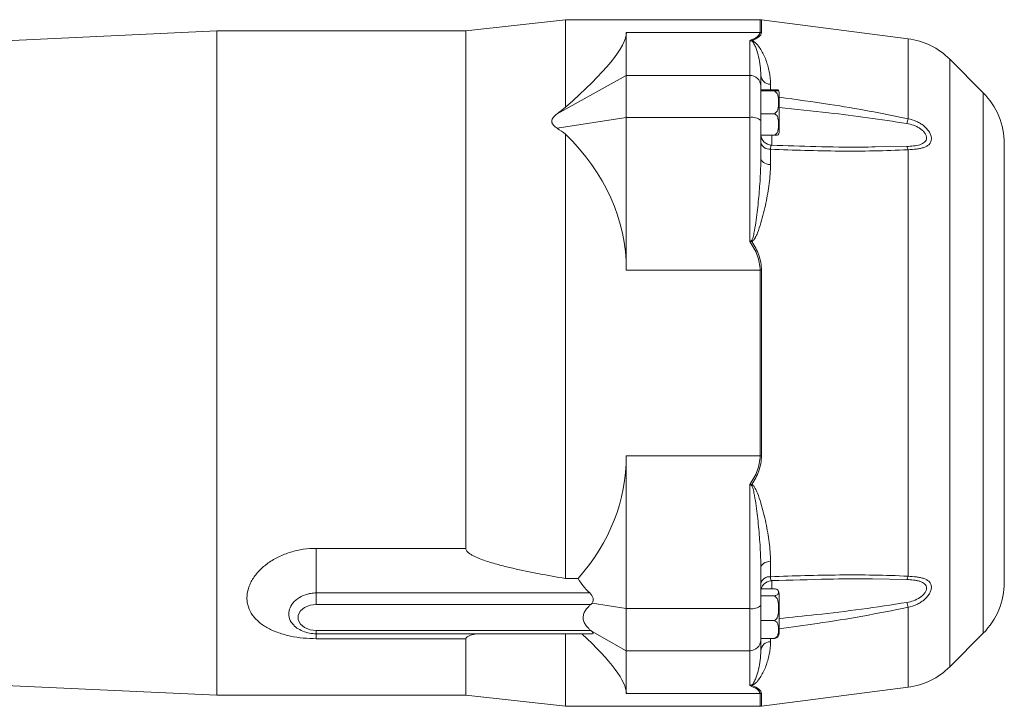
# Model space of a CAD drawing. Header units: millimetres. Extents: x 110 to 1108, y -176 to 1006.
# Tile 5 of 10: x 470 to 648, y -69 to 55. Entities that reach past the tile are written whole.
import ezdxf

# ---------------------------------------------------------------- set-up
doc = ezdxf.new("R2010")
doc.units = ezdxf.units.MM

msp = doc.modelspace()

# ---------------------------------------------------------------- linework, layer by layer
at = {"color": 7, "linetype": 'Continuous', "lineweight": 15}
for p, q in [((568.69, 55.03), (550.69, 53.03)), ((603.86, 55.03), (568.69, 55.03)), ((568.69, 55.03), (568.69, 39.23)), ((630.6, 51.6), (604.12, 55.01)), ((505.69, 53.03), (454.19, 50.62)), ((550.69, 53.03), (505.69, 53.03)), ((505.69, 53.03), (505.69, -66.97)), ((550.69, 53.03), (550.69, -40.45)), ((579.69, 52.72), (579.69, 44.98)), ((579.69, 52.72), (603.86, 52.72)), ((601.99, 44.98), (601.99, 51.27)), ((644.19, 41.84), (638.13, 47.89)), ((567.21, 38.05), (579.69, 44.98)), ((579.69, 44.98), (579.69, 37.36)), ((579.69, 44.98), (601.99, 44.98)), ((601.99, 37.36), (601.99, 44.98)), ((603.99, 44.97), (603.99, 43.06)), ((603.99, 43.06), (603.99, 42.26)), ((603.99, 42.39), (606.29, 42.39)), ((603.99, 42.16), (603.99, 42.26)), ((603.99, 38.05), (603.99, 42.16)), ((603.99, 42.16), (606.29, 42.16)), ((607.29, 34.66), (607.29, 41.9)), ((567.21, 35.42), (579.69, 37.36)), ((579.69, 37.36), (579.69, 9.77)), ((579.69, 37.36), (601.99, 37.36)), ((601.99, 14.96), (601.99, 37.36)), ((603.99, 38.05), (606.29, 38.05)), ((603.99, 37.79), (603.99, 38.05)), ((603.99, 37.79), (603.99, 36.82)), ((603.99, 36.82), (603.99, 30)), ((568.69, 34.38), (568.69, -45.89)), ((604, 34.17), (606.29, 34.17)), ((647.99, 32.64), (647.99, -46.59)), ((605.74, 31.62), (605.74, 28.85)), ((630.6, 31.55), (630.6, -45.49)), ((579.69, 9.77), (603.86, 9.77)), ((603.86, -23.72), (603.86, 9.77)), ((604.12, 9.77), (604.12, -23.71)), ((579.69, -23.72), (603.86, -23.72)), ((579.69, -23.72), (579.69, -51.31)), ((601.99, -51.31), (601.99, -28.9)), ((523.69, -40.45), (550.69, -40.45)), ((523.69, -40.45), (523.69, -48.5)), ((603.99, -43.94), (603.99, -50.77)), ((605.74, -42.79), (605.74, -45.57)), ((568.69, -45.89), (571, -45.89)), ((604.02, -48.07), (604.08, -47.74)), ((604.08, -47.74), (606.29, -47.74)), ((605.96, -46.28), (605.91, -46.28)), ((573.08, -48.5), (523.69, -48.5)), ((523.69, -48.5), (523.69, -50.59)), ((603.99, -49.02), (606.29, -49.02)), ((607.29, -48.75), (607.29, -48.61)), ((607.29, -55.85), (607.29, -48.75)), ((573.28, -50.59), (523.69, -50.59)), ((573.5, -50.34), (579.69, -51.31)), ((579.69, -51.31), (601.99, -51.31)), ((579.69, -51.31), (579.69, -58.93)), ((601.99, -58.93), (601.99, -51.31)), ((603.99, -50.77), (603.99, -52.37)), ((603.99, -53.5), (603.99, -52.37)), ((603.99, -56.71), (603.99, -53.5)), ((603.99, -53.5), (606.29, -53.5)), ((523.69, -55.28), (573.28, -55.28)), ((523.69, -55.87), (573.59, -55.87)), ((550.69, -56.76), (523.69, -56.76)), ((550.69, -56.76), (550.69, -66.97)), ((568.69, -55.87), (568.69, -68.97)), ((573.5, -55.49), (579.69, -58.93)), ((603.99, -56.71), (606.29, -56.71)), ((603.99, -56.75), (603.99, -57)), ((638.13, -61.84), (644.19, -55.78)), ((603.99, -57), (603.99, -58.92)), ((579.69, -58.93), (601.99, -58.93)), ((579.69, -58.93), (579.69, -66.67)), ((601.99, -65.21), (601.99, -58.93)), ((454.19, -64.57), (505.69, -66.97)), ((604.12, -68.96), (630.6, -65.54)), ((505.69, -66.97), (550.69, -66.97)), ((550.69, -66.97), (568.69, -68.97)), ((579.69, -66.67), (603.86, -66.67)), ((568.69, -68.97), (603.86, -68.97))]:
    msp.add_line(p, q, dxfattribs=at)
at = {"color": 8, "linetype": 'Continuous', "lineweight": 15}
for p, q in [((603.86, 52.72), (603.86, 55.03)), ((604.12, 55.01), (604.12, 52.71)), ((630.6, 51.6), (630.6, 37.15)), ((638.13, 47.89), (638.13, -61.84)), ((605.74, 43.36), (605.74, 42.39)), ((644.19, 41.84), (644.19, -55.78)), ((605.96, 34.17), (605.96, 32.32)), ((624.65, 32.05), (630.38, 32.14)), ((605.96, -46.19), (605.96, -47.74)), ((630.38, -46.09), (624.18, -45.98)), ((630.6, -51.09), (630.6, -65.54)), ((523.69, -55.87), (523.69, -55.28)), ((523.69, -56.76), (523.69, -55.87)), ((603.99, -56.75), (603.99, -56.71)), ((605.74, -56.71), (605.74, -57.3)), ((603.86, -68.97), (603.86, -66.67)), ((604.12, -66.65), (604.12, -68.96))]:
    msp.add_line(p, q, dxfattribs=at)
at = {"color": 8, "linetype": 'Continuous', "lineweight": 15, "flags": 128}
msp.add_lwpolyline([(604.07, 42.39), (604.03, 42.53), (603.99, 42.81)], dxfattribs=at)
at = {"color": 7, "linetype": 'Continuous', "lineweight": 15, "flags": 128}
for points in [[(603.99, 30), (604.03, 29.79), (604.12, 29.59), (604.28, 29.4), (604.49, 29.23), (604.75, 29.09), (605.05, 28.97), (605.39, 28.89), (605.74, 28.85)], [(603.99, -43.94), (604.03, -43.73), (604.12, -43.53), (604.28, -43.34), (604.49, -43.18), (604.75, -43.03), (605.05, -42.92), (605.39, -42.84), (605.74, -42.79)], [(523.69, -50.59), (522.56, -50.73), (521.56, -51.13), (520.82, -51.76), (520.42, -52.53), (520.42, -53.34), (520.82, -54.11), (521.56, -54.73), (522.56, -55.14), (523.69, -55.28)]]:
    msp.add_lwpolyline(points, dxfattribs=at)
at = {"color": 7, "linetype": 'Continuous', "lineweight": 15}
for centre, radius, start, end in [((603.86, 53.03), 2, 82.6476, 90), ((603.86, 50.65), 2.08, 82.9193, 90.0008), ((628.93, 38.7), 13, 45, 82.6476), ((602, 51.59), 0.497, 307.436, 315.5405), ((602.03, 43.02), 1.96, 1.105, 91.064), ((605.77, 45.15), 1.79, 185.4974, 268.8654), ((606.29, 41.9), 1, 0, 22.8488), ((634.99, 32.64), 13, 360, 45), ((602.46, 35.11), 2.3, 48.1662, 101.6082), ((651.7, 31.34), 21.88, 164.6041, 166.9605), ((605.99, 34.37), 2, 184.4653, 267.8552), ((606.29, 34.66), 1, 336.9633, 360), ((605.59, 33.27), 1.65, 194.2021, 275.0038), ((628.78, 31.21), 1.85, 10.4646, 30.2311), ((610.13, 17.53), 8.18, 196.9873, 198.2066), ((603.86, 2.42), 7.36, 88.0089, 90.003), ((603.86, -16.36), 7.36, 269.997, 271.9911), ((610.13, -31.47), 8.18, 161.7934, 163.0127), ((605.59, -47.21), 1.65, 84.9962, 165.7979), ((628.78, -45.15), 1.85, 329.7689, 349.5354), ((605.99, -48.31), 2, 92.1092, 179.9886), ((634.99, -46.59), 13, 315, 360), ((606.29, -48.61), 1, 0, 33.0371), ((602.46, -49.05), 2.3, 258.3918, 311.8338), ((651.7, -45.28), 21.88, 193.0395, 195.3959), ((606.29, -55.85), 1, 326.9431, 360), ((602.03, -56.97), 1.96, 268.936, 358.895), ((605.77, -59.09), 1.79, 91.1346, 174.5026), ((628.93, -52.65), 13, 277.3524, 315), ((602, -65.53), 0.497, 44.4595, 52.564), ((603.86, -64.59), 2.08, 269.9992, 277.0807), ((603.86, -66.97), 2, 270, 277.3524)]:
    msp.add_arc(centre, radius, start, end, dxfattribs=at)
for centre, major_axis, ratio, start_param, end_param in [((472.31, -6.97), (107.15, 60.68), 0.118584, 5.759547, 6.216123), ((490.06, 2.9), (92.05, 52.1), 0.116387, 5.637095, 5.667072), ((490.06, -4.2), (91.65, 20.06), 0.527501, 0.435368, 0.465346), ((472.31, -6.97), (106.63, 23.71), 0.537274, 6.164302, 6.620879), ((472.31, -6.97), (106.63, -23.71), 0.537274, 5.996998, 6.402069), ((585.8, -45.48), (15.48, -3.44), 0.537274, 3.579493, 3.87647), ((570.25, -49.17), (3.44, -0.76), 0.537274, 6.049026, 7.018063), ((472.31, -6.97), (107.15, -60.68), 0.118584, 0.067062, 0.455784), ((570.25, -53.87), (3.46, -1.96), 0.118584, 6.076791, 6.70329)]:
    msp.add_ellipse(centre, major_axis=major_axis, ratio=ratio, start_param=start_param, end_param=end_param, dxfattribs=at)
for points, knots in [([(601.99, 51.27), (602.55, 51.48), (603.01, 51.71), (603.68, 52.21), (603.86, 52.46), (603.86, 52.72)], [0, 0, 0, 0, 0.5, 0.5, 1, 1, 1, 1]), ([(604.12, 52.71), (604.12, 52.58), (604.08, 52.45), (603.91, 52.19), (603.79, 52.06), (603.48, 51.82), (603.29, 51.7), (602.86, 51.46), (602.62, 51.35), (602.35, 51.24)], [0, 0, 0, 0, 0.25, 0.25, 0.5, 0.5, 0.75, 0.75, 1, 1, 1, 1]), ([(603.99, 44.97), (603.99, 45.57), (603.95, 46.14), (603.81, 47.25), (603.71, 47.79), (603.47, 48.82), (603.32, 49.32), (603.06, 50.04), (602.97, 50.28), (602.8, 50.63), (602.74, 50.74), (602.62, 50.91), (602.58, 50.97), (602.51, 51.06), (602.48, 51.08), (602.43, 51.13), (602.41, 51.14), (602.36, 51.17), (602.34, 51.18), (602.3, 51.19)], [0, 0, 0, 0, 0.25, 0.25, 0.5, 0.5, 0.75, 0.75, 0.875, 0.875, 0.9375, 0.9375, 0.96875, 0.96875, 0.984375, 0.984375, 0.992187, 0.992187, 1, 1, 1, 1]), ([(602.35, 51.24), (602.44, 51.22), (602.51, 51.19), (602.64, 51.14), (602.69, 51.11), (602.84, 51.02), (602.93, 50.95), (603.16, 50.75), (603.28, 50.62), (603.63, 50.21), (603.83, 49.92), (604.19, 49.34), (604.35, 49.04), (604.65, 48.41), (604.79, 48.09), (605.16, 47.09), (605.36, 46.4), (605.65, 44.93), (605.74, 44.16), (605.74, 43.36)], [0, 0, 0, 0, 0.015625, 0.015625, 0.03125, 0.03125, 0.0625, 0.0625, 0.125, 0.125, 0.25, 0.25, 0.375, 0.375, 0.5, 0.5, 0.75, 0.75, 1, 1, 1, 1]), ([(606.29, 42.39), (606.36, 42.39), (606.42, 42.39), (606.55, 42.39), (606.6, 42.39), (606.76, 42.38), (606.84, 42.38), (606.96, 42.36), (607.01, 42.36), (607.09, 42.35), (607.12, 42.34), (607.14, 42.33)], [0, 0, 0, 0, 0.125, 0.125, 0.25, 0.25, 0.5, 0.5, 0.75, 0.75, 1, 1, 1, 1]), ([(607.2, 42.29), (607.21, 42.28), (607.24, 42.26), (607.19, 42.23), (607.03, 42.2), (606.84, 42.18), (606.64, 42.17), (606.46, 42.16), (606.34, 42.16), (606.29, 42.16)], [0, 0, 0, 0, 0.068285, 0.456996, 0.650992, 0.796041, 0.880616, 0.948952, 1, 1, 1, 1]), ([(606.29, 42.16), (606.41, 42.16), (606.52, 42.13), (606.71, 42.01), (606.78, 41.93), (606.97, 41.68), (607.04, 41.49), (607.15, 41.1), (607.17, 40.9), (607.21, 40.51), (607.22, 40.31), (607.22, 39.91), (607.21, 39.71), (607.17, 39.31), (607.14, 39.11), (607.04, 38.72), (606.97, 38.53), (606.78, 38.28), (606.7, 38.2), (606.52, 38.09), (606.41, 38.05), (606.29, 38.05)], [0, 0, 0, 0, 0.0625, 0.0625, 0.125, 0.125, 0.25, 0.25, 0.375, 0.375, 0.5, 0.5, 0.625, 0.625, 0.75, 0.75, 0.875, 0.875, 0.9375, 0.9375, 1, 1, 1, 1]), ([(567.21, 35.42), (567.09, 35.5), (566.97, 35.59), (566.74, 35.77), (566.64, 35.87), (566.45, 36.08), (566.37, 36.19), (566.29, 36.37), (566.27, 36.43), (566.24, 36.55), (566.23, 36.61), (566.23, 36.81), (566.26, 36.93), (566.37, 37.18), (566.45, 37.3), (566.64, 37.53), (566.74, 37.64), (566.97, 37.85), (567.09, 37.95), (567.21, 38.05)], [0, 0, 0, 0, 0.125, 0.125, 0.25, 0.25, 0.375, 0.375, 0.4375, 0.4375, 0.5, 0.5, 0.625, 0.625, 0.75, 0.75, 0.875, 0.875, 1, 1, 1, 1]), ([(606.29, 38.05), (606.41, 38.05), (606.52, 38.02), (606.71, 37.91), (606.78, 37.84), (606.97, 37.6), (607.04, 37.42), (607.15, 37.05), (607.17, 36.86), (607.21, 36.49), (607.22, 36.3), (607.22, 35.92), (607.21, 35.74), (607.17, 35.36), (607.14, 35.17), (607.04, 34.8), (606.97, 34.62), (606.78, 34.39), (606.7, 34.32), (606.52, 34.21), (606.41, 34.17), (606.29, 34.17)], [0, 0, 0, 0, 0.0625, 0.0625, 0.125, 0.125, 0.25, 0.25, 0.375, 0.375, 0.5, 0.5, 0.625, 0.625, 0.75, 0.75, 0.875, 0.875, 0.9375, 0.9375, 1, 1, 1, 1]), ([(630.38, 32.14), (630.8, 32.16), (631.21, 32.19), (632, 32.28), (632.38, 32.35), (632.9, 32.51), (633.06, 32.57), (633.36, 32.72), (633.49, 32.81), (633.71, 33.01), (633.8, 33.12), (633.93, 33.38), (633.96, 33.52), (633.96, 33.75), (633.95, 33.82), (633.92, 33.98), (633.89, 34.06), (633.8, 34.3), (633.71, 34.45), (633.49, 34.76), (633.35, 34.9), (633.06, 35.16), (632.89, 35.29), (632.55, 35.51), (632.37, 35.62), (632, 35.8), (631.8, 35.88), (631.21, 36.1), (630.8, 36.2), (630.38, 36.27)], [0, 0, 0, 0, 0.125, 0.125, 0.25, 0.25, 0.3125, 0.3125, 0.375, 0.375, 0.4375, 0.4375, 0.5, 0.5, 0.53125, 0.53125, 0.5625, 0.5625, 0.625, 0.625, 0.6875, 0.6875, 0.75, 0.75, 0.8125, 0.8125, 0.875, 0.875, 1, 1, 1, 1]), ([(630.6, 37.15), (631.13, 37.04), (631.63, 36.88), (632.36, 36.55), (632.6, 36.42), (633.05, 36.15), (633.26, 36), (633.66, 35.67), (633.85, 35.49), (634.18, 35.12), (634.33, 34.93), (634.57, 34.52), (634.67, 34.32), (634.8, 33.91), (634.83, 33.71), (634.83, 33.33), (634.8, 33.15), (634.67, 32.82), (634.57, 32.68), (634.33, 32.42), (634.18, 32.3), (633.85, 32.11), (633.67, 32.03), (633.27, 31.89), (633.05, 31.83), (632.6, 31.73), (632.37, 31.7), (631.64, 31.6), (631.13, 31.57), (630.6, 31.55)], [0, 0, 0, 0, 0.125, 0.125, 0.1875, 0.1875, 0.25, 0.25, 0.3125, 0.3125, 0.375, 0.375, 0.4375, 0.4375, 0.5, 0.5, 0.5625, 0.5625, 0.625, 0.625, 0.6875, 0.6875, 0.75, 0.75, 0.8125, 0.8125, 0.875, 0.875, 1, 1, 1, 1]), ([(606.29, 34.17), (606.32, 34.17), (606.41, 34.17), (606.57, 34.18), (606.77, 34.19), (607.01, 34.2), (607.18, 34.24), (607.19, 34.26), (607.2, 34.28)], [0, 0, 0, 0, 0.036834, 0.104688, 0.200228, 0.348055, 0.630239, 1, 1, 1, 1]), ([(605.96, 32.34), (605.95, 32.34), (605.94, 32.37), (605.92, 32.35), (605.91, 32.34)], [0, 0, 0, 0, 0.354029, 1, 1, 1, 1]), ([(605.96, 32.34), (608.63, 32.26), (614.04, 32.1), (620.28, 31.97), (623.82, 32.04), (624.65, 32.05)], [0, 0, 0, 0, 0.428083, 0.867675, 1, 1, 1, 1]), ([(630.6, 31.55), (628.55, 31.43), (626.49, 31.37), (622.35, 31.3), (620.28, 31.29), (614.06, 31.34), (609.9, 31.46), (605.74, 31.62)], [0, 0, 0, 0, 0.25, 0.25, 0.5, 0.5, 1, 1, 1, 1]), ([(602.3, 15.14), (602.34, 15.16), (602.36, 15.19), (602.41, 15.26), (602.43, 15.29), (602.48, 15.4), (602.51, 15.48), (602.58, 15.7), (602.62, 15.86), (602.74, 16.32), (602.8, 16.64), (602.97, 17.58), (603.06, 18.21), (603.32, 20.09), (603.47, 21.35), (603.71, 23.84), (603.81, 25.08), (603.95, 27.55), (603.99, 28.78), (603.99, 30)], [0, 0, 0, 0, 0.007812, 0.007812, 0.015625, 0.015625, 0.03125, 0.03125, 0.0625, 0.0625, 0.125, 0.125, 0.25, 0.25, 0.5, 0.5, 0.75, 0.75, 1, 1, 1, 1]), ([(605.74, 28.85), (605.74, 27.72), (605.65, 26.58), (605.36, 24.27), (605.16, 23.1), (604.79, 21.32), (604.65, 20.73), (604.35, 19.53), (604.19, 18.93), (603.83, 17.73), (603.64, 17.13), (603.29, 16.25), (603.16, 15.95), (602.93, 15.53), (602.85, 15.39), (602.69, 15.2), (602.64, 15.14), (602.51, 15.04), (602.44, 14.99), (602.35, 14.97)], [0, 0, 0, 0, 0.25, 0.25, 0.5, 0.5, 0.625, 0.625, 0.75, 0.75, 0.875, 0.875, 0.9375, 0.9375, 0.96875, 0.96875, 0.984375, 0.984375, 1, 1, 1, 1]), ([(603.86, 9.77), (603.86, 10.24), (603.82, 10.7), (603.64, 11.61), (603.51, 12.06), (603.01, 13.38), (602.55, 14.19), (601.99, 14.96)], [0, 0, 0, 0, 0.25, 0.25, 0.5, 0.5, 1, 1, 1, 1]), ([(602.35, 14.97), (602.88, 14.2), (603.32, 13.38), (603.79, 12.06), (603.91, 11.61), (604.08, 10.69), (604.12, 10.23), (604.12, 9.77)], [0, 0, 0, 0, 0.5, 0.5, 0.75, 0.75, 1, 1, 1, 1]), ([(601.99, -28.9), (602.55, -28.14), (603.01, -27.32), (603.68, -25.56), (603.86, -24.66), (603.86, -23.72)], [0, 0, 0, 0, 0.5, 0.5, 1, 1, 1, 1]), ([(604.12, -23.71), (604.12, -24.18), (604.08, -24.64), (603.91, -25.55), (603.79, -26), (603.48, -26.88), (603.29, -27.31), (602.86, -28.13), (602.62, -28.53), (602.35, -28.92)], [0, 0, 0, 0, 0.25, 0.25, 0.5, 0.5, 0.75, 0.75, 1, 1, 1, 1]), ([(603.99, -43.94), (603.99, -42.72), (603.95, -41.49), (603.81, -39.02), (603.71, -37.78), (603.47, -35.29), (603.32, -34.03), (603.06, -32.15), (602.97, -31.52), (602.8, -30.58), (602.74, -30.27), (602.62, -29.8), (602.58, -29.65), (602.51, -29.42), (602.48, -29.34), (602.43, -29.24), (602.41, -29.2), (602.36, -29.13), (602.34, -29.1), (602.3, -29.08)], [0, 0, 0, 0, 0.25, 0.25, 0.5, 0.5, 0.75, 0.75, 0.875, 0.875, 0.9375, 0.9375, 0.96875, 0.96875, 0.984375, 0.984375, 0.992187, 0.992187, 1, 1, 1, 1]), ([(602.35, -28.92), (602.44, -28.94), (602.51, -28.98), (602.64, -29.08), (602.69, -29.14), (602.84, -29.33), (602.93, -29.47), (603.16, -29.89), (603.28, -30.18), (603.63, -31.07), (603.83, -31.67), (604.19, -32.87), (604.35, -33.47), (604.65, -34.66), (604.79, -35.26), (605.16, -37.04), (605.36, -38.21), (605.65, -40.52), (605.74, -41.66), (605.74, -42.79)], [0, 0, 0, 0, 0.015625, 0.015625, 0.03125, 0.03125, 0.0625, 0.0625, 0.125, 0.125, 0.25, 0.25, 0.375, 0.375, 0.5, 0.5, 0.75, 0.75, 1, 1, 1, 1]), ([(523.69, -56.76), (522.9, -56.76), (522.11, -56.72), (520.54, -56.57), (519.77, -56.45), (518.66, -56.22), (518.3, -56.13), (517.59, -55.93), (517.23, -55.82), (516.21, -55.47), (515.58, -55.19), (514.69, -54.72), (514.41, -54.55), (513.87, -54.19), (513.62, -54), (512.91, -53.41), (512.5, -52.98), (511.83, -52.04), (511.58, -51.54), (511.32, -50.76), (511.26, -50.5), (511.17, -49.95), (511.15, -49.67), (511.15, -48.83), (511.24, -48.27), (511.5, -47.41), (511.61, -47.13), (511.87, -46.57), (512.01, -46.29), (512.35, -45.75), (512.53, -45.48), (512.94, -44.96), (513.16, -44.7), (513.88, -43.96), (514.41, -43.51), (515.29, -42.88), (515.6, -42.68), (516.25, -42.3), (516.58, -42.13), (517.59, -41.64), (518.3, -41.36), (519.42, -41.02), (519.8, -40.92), (520.56, -40.75), (520.95, -40.68), (522.11, -40.51), (522.9, -40.45), (523.69, -40.45)], [0, 0, 0, 0, 0.0625, 0.0625, 0.125, 0.125, 0.15625, 0.15625, 0.1875, 0.1875, 0.25, 0.25, 0.28125, 0.28125, 0.3125, 0.3125, 0.375, 0.375, 0.4375, 0.4375, 0.46875, 0.46875, 0.5, 0.5, 0.5625, 0.5625, 0.59375, 0.59375, 0.625, 0.625, 0.65625, 0.65625, 0.6875, 0.6875, 0.75, 0.75, 0.78125, 0.78125, 0.8125, 0.8125, 0.875, 0.875, 0.90625, 0.90625, 0.9375, 0.9375, 1, 1, 1, 1]), ([(550.69, -40.45), (550.69, -40.63), (550.77, -40.79), (550.94, -41.01), (551, -41.08), (551.14, -41.21), (551.22, -41.28), (551.45, -41.45), (551.62, -41.56), (551.96, -41.75), (552.14, -41.84), (552.67, -42.1), (553.04, -42.25), (553.79, -42.54), (554.17, -42.67), (555.32, -43.04), (556.09, -43.26), (557.64, -43.68), (558.43, -43.87), (560.78, -44.41), (562.35, -44.73), (565.52, -45.34), (567.1, -45.62), (568.69, -45.89)], [0, 0, 0, 0, 0.03125, 0.03125, 0.046875, 0.046875, 0.0625, 0.0625, 0.09375, 0.09375, 0.125, 0.125, 0.1875, 0.1875, 0.25, 0.25, 0.375, 0.375, 0.5, 0.5, 0.75, 0.75, 1, 1, 1, 1]), ([(605.74, -45.57), (609.9, -45.4), (614.06, -45.29), (620.28, -45.24), (622.36, -45.24), (626.49, -45.31), (628.55, -45.37), (630.6, -45.49)], [0, 0, 0, 0, 0.5, 0.5, 0.75, 0.75, 1, 1, 1, 1]), ([(624.18, -45.98), (623.9, -45.97), (621.27, -45.92), (615.19, -46.02), (609.39, -46.18), (605.96, -46.28)], [0, 0, 0, 0, 0.046804, 0.435402, 1, 1, 1, 1]), ([(630.38, -50.22), (630.8, -50.15), (631.21, -50.04), (632, -49.75), (632.38, -49.57), (632.9, -49.23), (633.06, -49.11), (633.36, -48.84), (633.49, -48.69), (633.71, -48.4), (633.8, -48.24), (633.93, -47.92), (633.96, -47.77), (633.96, -47.54), (633.95, -47.46), (633.92, -47.32), (633.89, -47.26), (633.8, -47.06), (633.71, -46.95), (633.49, -46.75), (633.35, -46.66), (633.06, -46.51), (632.89, -46.45), (632.55, -46.35), (632.37, -46.3), (632, -46.23), (631.8, -46.2), (631.21, -46.13), (630.8, -46.1), (630.38, -46.09)], [0, 0, 0, 0, 0.125, 0.125, 0.25, 0.25, 0.3125, 0.3125, 0.375, 0.375, 0.4375, 0.4375, 0.5, 0.5, 0.53125, 0.53125, 0.5625, 0.5625, 0.625, 0.625, 0.6875, 0.6875, 0.75, 0.75, 0.8125, 0.8125, 0.875, 0.875, 1, 1, 1, 1]), ([(630.6, -45.49), (631.13, -45.51), (631.63, -45.54), (632.36, -45.64), (632.6, -45.68), (633.05, -45.77), (633.26, -45.83), (633.66, -45.97), (633.85, -46.05), (634.18, -46.25), (634.33, -46.36), (634.57, -46.62), (634.67, -46.76), (634.8, -47.09), (634.83, -47.27), (634.83, -47.65), (634.8, -47.85), (634.67, -48.26), (634.57, -48.46), (634.33, -48.86), (634.18, -49.06), (633.85, -49.43), (633.67, -49.61), (633.27, -49.94), (633.05, -50.09), (632.6, -50.37), (632.37, -50.49), (631.64, -50.82), (631.13, -50.98), (630.6, -51.09)], [0, 0, 0, 0, 0.125, 0.125, 0.1875, 0.1875, 0.25, 0.25, 0.3125, 0.3125, 0.375, 0.375, 0.4375, 0.4375, 0.5, 0.5, 0.5625, 0.5625, 0.625, 0.625, 0.6875, 0.6875, 0.75, 0.75, 0.8125, 0.8125, 0.875, 0.875, 1, 1, 1, 1]), ([(606.29, -47.74), (606.41, -47.74), (606.52, -47.76), (606.7, -47.79), (606.78, -47.82), (606.9, -47.87), (606.95, -47.9), (607.04, -47.95), (607.07, -47.98), (607.15, -48.07), (607.17, -48.14), (607.21, -48.26), (607.22, -48.32), (607.22, -48.44), (607.21, -48.51), (607.17, -48.63), (607.14, -48.69), (607.04, -48.81), (606.97, -48.87), (606.78, -48.95), (606.7, -48.97), (606.52, -49.01), (606.41, -49.02), (606.29, -49.02)], [0, 0, 0, 0, 0.0625, 0.0625, 0.125, 0.125, 0.1875, 0.1875, 0.25, 0.25, 0.375, 0.375, 0.5, 0.5, 0.625, 0.625, 0.75, 0.75, 0.875, 0.875, 0.9375, 0.9375, 1, 1, 1, 1]), ([(606.29, -49.02), (606.41, -49.02), (606.52, -49.06), (606.71, -49.19), (606.78, -49.27), (606.97, -49.55), (607.04, -49.76), (607.15, -50.18), (607.17, -50.39), (607.21, -50.83), (607.22, -51.05), (607.22, -51.48), (607.21, -51.7), (607.17, -52.13), (607.14, -52.35), (607.04, -52.77), (606.97, -52.98), (606.78, -53.26), (606.7, -53.34), (606.52, -53.46), (606.41, -53.5), (606.29, -53.5)], [0, 0, 0, 0, 0.0625, 0.0625, 0.125, 0.125, 0.25, 0.25, 0.375, 0.375, 0.5, 0.5, 0.625, 0.625, 0.75, 0.75, 0.875, 0.875, 0.9375, 0.9375, 1, 1, 1, 1]), ([(573.28, -55.28), (573.22, -55.23), (573.1, -55.11), (572.88, -54.9), (572.64, -54.64), (572.31, -54.22), (571.99, -53.66), (571.85, -52.93), (572, -52.21), (572.31, -51.65), (572.64, -51.23), (572.88, -50.97), (573.1, -50.75), (573.22, -50.64), (573.28, -50.59)], [0, 0, 0, 0, 0.041694, 0.081546, 0.153264, 0.221196, 0.361055, 0.500561, 0.639665, 0.779291, 0.846959, 0.918639, 0.95841, 1, 1, 1, 1]), ([(519.63, -54.35), (519.62, -54.34), (519.61, -54.32), (519.62, -54.35), (519.63, -54.35)], [0, 0, 0, 0, 0.909476, 1, 1, 1, 1]), ([(519.68, -54.38), (519.7, -54.41), (519.97, -54.72), (520.7, -55.16), (521.81, -55.64), (522.85, -55.84), (523.49, -55.86), (523.69, -55.87)], [0, 0, 0, 0, 0.03012, 0.297628, 0.576115, 0.862377, 1, 1, 1, 1]), ([(606.29, -53.5), (606.41, -53.5), (606.52, -53.53), (606.71, -53.62), (606.78, -53.68), (606.97, -53.88), (607.04, -54.03), (607.15, -54.33), (607.17, -54.49), (607.21, -54.8), (607.22, -54.95), (607.22, -55.26), (607.21, -55.42), (607.17, -55.73), (607.14, -55.88), (607.04, -56.19), (606.97, -56.34), (606.78, -56.53), (606.7, -56.59), (606.52, -56.68), (606.41, -56.71), (606.29, -56.71)], [0, 0, 0, 0, 0.0625, 0.0625, 0.125, 0.125, 0.25, 0.25, 0.375, 0.375, 0.5, 0.5, 0.625, 0.625, 0.75, 0.75, 0.875, 0.875, 0.9375, 0.9375, 1, 1, 1, 1]), ([(552.82, -55.87), (552.76, -55.88), (552.31, -55.94), (551.7, -56.09), (551.09, -56.31), (550.8, -56.51), (550.7, -56.66), (550.69, -56.74), (550.69, -56.76)], [0, 0, 0, 0, 0.067362, 0.482929, 0.701151, 0.854395, 0.962554, 1, 1, 1, 1]), ([(606.29, -56.71), (606.32, -56.71), (606.41, -56.71), (606.57, -56.69), (606.77, -56.65), (607.01, -56.54), (607.08, -56.45), (607.13, -56.39)], [0, 0, 0, 0, 0.059769, 0.169874, 0.324904, 0.564779, 1, 1, 1, 1]), ([(605.74, -57.3), (605.74, -58.11), (605.65, -58.87), (605.36, -60.34), (605.16, -61.04), (604.79, -62.03), (604.65, -62.35), (604.35, -62.98), (604.19, -63.28), (603.83, -63.86), (603.64, -64.15), (603.29, -64.56), (603.16, -64.7), (602.93, -64.89), (602.85, -64.96), (602.69, -65.05), (602.64, -65.08), (602.51, -65.14), (602.44, -65.17), (602.35, -65.19)], [0, 0, 0, 0, 0.25, 0.25, 0.5, 0.5, 0.625, 0.625, 0.75, 0.75, 0.875, 0.875, 0.9375, 0.9375, 0.96875, 0.96875, 0.984375, 0.984375, 1, 1, 1, 1]), ([(602.3, -65.14), (602.34, -65.13), (602.36, -65.11), (602.41, -65.08), (602.43, -65.07), (602.48, -65.03), (602.51, -65), (602.58, -64.91), (602.62, -64.86), (602.74, -64.68), (602.8, -64.57), (602.97, -64.22), (603.06, -63.98), (603.32, -63.26), (603.47, -62.76), (603.71, -61.73), (603.81, -61.19), (603.95, -60.08), (603.99, -59.51), (603.99, -58.92)], [0, 0, 0, 0, 0.007812, 0.007812, 0.015625, 0.015625, 0.03125, 0.03125, 0.0625, 0.0625, 0.125, 0.125, 0.25, 0.25, 0.5, 0.5, 0.75, 0.75, 1, 1, 1, 1]), ([(603.86, -66.67), (603.86, -66.54), (603.82, -66.41), (603.64, -66.15), (603.51, -66.03), (603.01, -65.66), (602.55, -65.43), (601.99, -65.21)], [0, 0, 0, 0, 0.25, 0.25, 0.5, 0.5, 1, 1, 1, 1]), ([(602.35, -65.19), (602.88, -65.41), (603.32, -65.64), (603.79, -66.01), (603.91, -66.13), (604.08, -66.39), (604.12, -66.52), (604.12, -66.65)], [0, 0, 0, 0, 0.5, 0.5, 0.75, 0.75, 1, 1, 1, 1])]:
    msp.add_open_spline(points, degree=3, knots=knots, dxfattribs=at)
for points in [[(602.3, 51.19), (602.2, 51.23), (602.1, 51.25), (601.99, 51.27)], [(602.35, 51.24), (602.23, 51.26), (602.11, 51.27), (601.99, 51.27)], [(602.3, 15.14), (602.2, 15.08), (602.1, 15.02), (601.99, 14.96)], [(602.35, 14.97), (602.23, 14.97), (602.11, 14.97), (601.99, 14.96)], [(602.35, -28.92), (602.23, -28.91), (602.11, -28.91), (601.99, -28.9)], [(602.3, -29.08), (602.2, -29.03), (602.1, -28.97), (601.99, -28.9)], [(573.5, -50.34), (573.44, -50.43), (573.36, -50.51), (573.28, -50.59)], [(573.28, -55.28), (573.36, -55.35), (573.44, -55.42), (573.5, -55.49)], [(602.3, -65.14), (602.2, -65.17), (602.1, -65.2), (601.99, -65.21)], [(602.35, -65.19), (602.23, -65.2), (602.11, -65.21), (601.99, -65.21)]]:
    msp.add_open_spline(points, degree=3, dxfattribs=at)
at = {"color": 8, "linetype": 'Continuous', "lineweight": 15}
for points, knots in [([(607.29, 41.04), (610.36, 40.61), (615.79, 39.86), (623.57, 38.58), (628.25, 37.63), (630.6, 37.15)], [0, 0, 0, 0, 0.392696, 0.696089, 1, 1, 1, 1]), ([(630.38, 36.27), (628.03, 36.64), (623.34, 37.36), (615.63, 38.3), (610.28, 38.86), (607.29, 39.17)], [0, 0, 0, 0, 0.3060081, 0.6124603, 1, 1, 1, 1]), ([(605.91, 32.34), (605.89, 32.34), (605.84, 32.35), (605.78, 32.1), (605.75, 31.78), (605.74, 31.62)], [0, 0, 0, 0, 0.2547192, 0.6290159, 1, 1, 1, 1]), ([(605.91, -46.28), (605.9, -46.29), (605.85, -46.31), (605.79, -46.09), (605.75, -45.79), (605.74, -45.59), (605.74, -45.57)], [0, 0, 0, 0, 0.18825, 0.569231, 0.944503, 1, 1, 1, 1]), ([(523.69, -48.5), (523.36, -48.51), (522.82, -48.54), (521.75, -48.77), (520.53, -49.28), (519.39, -50.27), (518.75, -51.43), (518.64, -52.62), (518.94, -53.64), (519.48, -54.13), (519.67, -54.31)], [0, 0, 0, 0, 0.090835, 0.145587, 0.299269, 0.461168, 0.608842, 0.752417, 0.912544, 1, 1, 1, 1]), ([(607.29, -53.12), (609.52, -52.89), (614.49, -52.38), (622.19, -51.47), (627.65, -50.63), (630.38, -50.22)], [0, 0, 0, 0, 0.288526, 0.644059, 1, 1, 1, 1]), ([(630.6, -51.09), (627.88, -51.64), (622.43, -52.74), (614.65, -53.97), (609.59, -54.67), (607.29, -54.99)], [0, 0, 0, 0, 0.352105, 0.705257, 1, 1, 1, 1])]:
    msp.add_open_spline(points, degree=3, knots=knots, dxfattribs=at)

doc.saveas('drawing.dxf')
